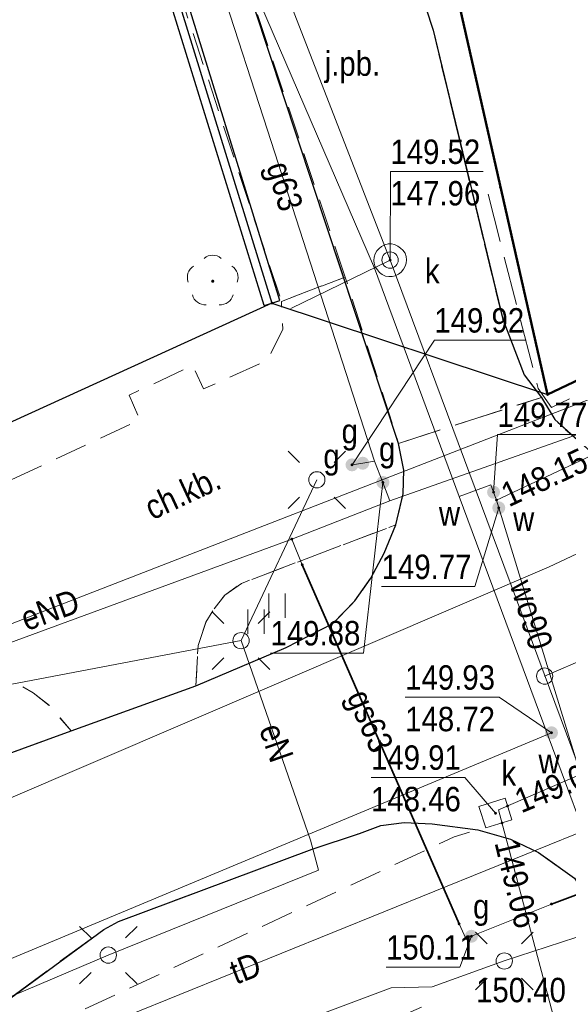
# Model space of a CAD drawing. Header units: metres. Extents: x 5552311 to 5555313, y 5709371 to 5712599.
# Tile 28 of 71: x 5554540 to 5554557, y 5710554 to 5710584. Entities that reach past the tile are written whole.
import ezdxf
from ezdxf.enums import TextEntityAlignment as Align

# ---------------------------------------------------------------- set-up
doc = ezdxf.new("R2010")
doc.units = ezdxf.units.M
doc.header["$MEASUREMENT"] = 0
doc.linetypes.add('1.0_0.5', pattern=[1.5, 1, -0.5])
doc.linetypes.add('1.5_0.5', pattern=[2, 1.5, -0.5])
doc.layers.get('0').update_dxf_attribs({"color": 2, "linetype": 'CONTINUOUS', "lineweight": 5})
for name, color, linetype in [('203-punkt graniczny', 7, 'CONTINUOUS'), ('218-kontur użytku gruntowego', 60, 'CONTINUOUS'), ('219-działka ewidencyjna', 7, 'CONTINUOUS'), ('312-budynek ewidencyjny', 7, 'CONTINUOUS'), ('chodnik', 7, 'CONTINUOUS'), ('chodnik-Atr17', 7, 'CONTINUOUS'), ('drzewo liściaste', 7, 'CONTINUOUS'), ('jezdnia', 7, 'CONTINUOUS'), ('jezdnia-Atr17', 7, 'CONTINUOUS'), ('krawężnik', 7, 'CONTINUOUS'), ('latarnia', 7, 'CONTINUOUS'), ('obudowa ochronna przewodu', 7, 'CONTINUOUS'), ('przewód elektroenergetyczny podziemny', 7, 'CONTINUOUS'), ('przewód elektroenergetyczny podziemny-Atr1', 7, 'CONTINUOUS'), ('przewód gazowy', 7, 'CONTINUOUS'), ('przewód gazowy-Atr1', 7, 'CONTINUOUS'), ('przewód kanalizacyjny', 7, 'CONTINUOUS'), ('przewód kanalizacyjny - ob. projektowany', 7, 'CONTINUOUS'), ('przewód telekomunikacyjny podziemny', 7, 'CONTINUOUS'), ('przewód telekomunikacyjny podziemny - ob. projektowany', 7, 'CONTINUOUS'), ('przewód telekomunikacyjny podziemny-Atr1', 7, 'CONTINUOUS'), ('przewód wodociągowy', 7, 'CONTINUOUS'), ('przewód wodociągowy-Atr1', 7, 'CONTINUOUS'), ('rzedna', 7, 'CONTINUOUS'), ('rzedna-Atr2', 7, 'CONTINUOUS'), ('rzedna-Atr3', 7, 'CONTINUOUS'), ('studnia kanalizacyjna', 7, 'CONTINUOUS'), ('studnia kanalizacyjna - ob. projektowany', 7, 'CONTINUOUS'), ('słup przewodów napowietrznych', 7, 'CONTINUOUS'), ('trawnik', 7, 'CONTINUOUS'), ('właz do komory lub kanału', 7, 'CONTINUOUS'), ('właz do komory lub kanału - okrągły', 7, 'CONTINUOUS'), ('właz do komory lub kanału - okrągły-Atr17', 7, 'CONTINUOUS'), ('właz do komory lub kanału-Atr17', 7, 'CONTINUOUS'), ('zasuwa lub zawór', 7, 'CONTINUOUS'), ('zasuwa lub zawór-Atr17', 7, 'CONTINUOUS'), ('ściana oporowa (linia)', 7, 'CONTINUOUS')]:
    doc.layers.add(name, color=color, linetype=linetype)
doc.styles.get("Standard").update_dxf_attribs({"font": 'Working1250', "width": 0.75})
doc.linetypes.add('otdn_500', pattern='A,5,0,[21,ksztalty.shx,S=0.5,R=0,X=0,Y=0]', length=5)

# ---------------------------------------------------------------- blocks, each defined once
blk = doc.blocks.new('203')
at = {"linetype": 'Continuous', "lineweight": 0}
h = blk.add_hatch(color=94, dxfattribs=at)
edge = h.paths.add_edge_path()
edge.add_arc((0, 0), 0.045, 0, 360)
blk = doc.blocks.new('US25')
at = {"linetype": 'Continuous', "lineweight": 0}
h = blk.add_hatch(color=0, dxfattribs=at)
edge = h.paths.add_edge_path()
edge.add_arc((0, 0), 0.2, 0, 360)
blk = doc.blocks.new('PW01')
at = {"linetype": 'Continuous', "lineweight": 13}
h = blk.add_hatch(color=0, dxfattribs=at)
edge = h.paths.add_edge_path()
edge.add_arc((0, 0), 0.045, 0, 360)
blk = doc.blocks.new('US22')
at = {"color": 0, "linetype": 'Continuous', "lineweight": 13}
blk.add_circle((0, 0), 0.25, dxfattribs=at)
blk = doc.blocks.new('US15')
at = {"color": 0, "linetype": 'Continuous', "lineweight": 13}
blk.add_circle((0, 0), 0.25, dxfattribs=at)
blk = doc.blocks.new('SM01')
at = {"color": 0, "linetype": 'Continuous', "lineweight": 13}
for p, q in [((-0.53, 0.531), (-0.883, 0.884)), ((0.531, 0.531), (0.884, 0.884)), ((-0.53, -0.53), (-0.883, -0.883)), ((0.531, -0.53), (0.884, -0.883))]:
    blk.add_line(p, q, dxfattribs=at)
blk.add_circle((0, 0), 0.25, dxfattribs=at)
blk = doc.blocks.new('TU04')
at = {"color": 0, "linetype": 'Continuous', "lineweight": 13}
for p, q in [((0, 0), (0, 0.75)), ((0.5, 0), (0.5, 0.75))]:
    blk.add_line(p, q, dxfattribs=at)
blk = doc.blocks.new('OP021')
at = {"linetype": 'Continuous', "lineweight": 13}
h = blk.add_hatch(color=0, dxfattribs=at)
edge = h.paths.add_edge_path()
edge.add_arc((0, 0), 0.05, 0, 360)
at = {"color": 0, "linetype": 'Continuous', "lineweight": 13}
for centre, start, end in [((0, 0.4), 49.272, 130.728), ((-0.38, 0.124), 121.308, 202.548), ((0.38, 0.124), 337.452, 58.692), ((-0.235, -0.324), 193.221, 274.871), ((0.235, -0.324), 265.129, 346.779)]:
    blk.add_arc(centre, 0.4, start, end, dxfattribs=at)

msp = doc.modelspace()

# ---------------------------------------------------------------- linework, layer by layer
at = {"layer": '218-kontur użytku gruntowego', "linetype": 'Continuous', "lineweight": 9, "flags": 128}
for points in [[(5554547.45, 5710575.08), (5554542.87, 5710589.9)], [(5554542.87, 5710589.9), (5554547.45, 5710575.08)], [(5554553.04, 5710584.99), (5554555.92, 5710572.27)], [(5554555.92, 5710572.27), (5554553.04, 5710584.99)], [(5554555.92, 5710572.27), (5554566.39, 5710577.24)], [(5554566.39, 5710577.24), (5554555.92, 5710572.27)], [(5554520.36, 5710562.73), (5554547.45, 5710575.08)], [(5554547.45, 5710575.08), (5554520.36, 5710562.73)]]:
    msp.add_lwpolyline(points, dxfattribs=at)
at = {"layer": '219-działka ewidencyjna', "color": 94, "linetype": 'Continuous', "lineweight": 30, "flags": 128}
for points in [[(5554542.87, 5710589.9), (5554547.45, 5710575.08)], [(5554553.04, 5710584.99), (5554555.92, 5710572.27)], [(5554566.39, 5710577.24), (5554555.92, 5710572.27)], [(5554547.45, 5710575.08), (5554520.36, 5710562.73)], [(5554547.45, 5710575.08), (5554555.92, 5710572.27)]]:
    msp.add_lwpolyline(points, dxfattribs=at)
at = {"layer": '312-budynek ewidencyjny', "color": 8, "linetype": 'Continuous', "lineweight": 50, "flags": 128}
for points in [[(5554555.92, 5710572.27), (5554553.04, 5710584.99)], [(5554566.39, 5710577.24), (5554555.92, 5710572.27)]]:
    msp.add_lwpolyline(points, dxfattribs=at)
at = {"layer": 'chodnik', "color": 8, "linetype": '1.0_0.5', "lineweight": 18, "flags": 128}
for points in [[(5554530.05, 5710619.41), (5554536.9, 5710612.33), (5554538.94, 5710609.72), (5554540.25, 5710607.98), (5554541.46, 5710605.96), (5554548.74, 5710591.8), (5554550.96, 5710587.28), (5554551.74, 5710585.5), (5554552.4, 5710583.46), (5554554.54, 5710574.58), (5554555.2, 5710572.88), (5554555.73, 5710572.18), (5554556.14, 5710571.5), (5554557.22, 5710570.54), (5554558, 5710570.33), (5554558.91, 5710570.55), (5554570.69, 5710576.2), (5554582.84, 5710581.95), (5554584.47, 5710583.62), (5554584.05, 5710586.01), (5554575.05, 5710600.93), (5554573.43, 5710600.07), (5554576.91, 5710594.2), (5554577.31, 5710593.54), (5554578.9, 5710590.94), (5554582.58, 5710584.92), (5554566.39, 5710577.24), (5554555.92, 5710572.27), (5554553.04, 5710584.99), (5554549.6, 5710591.99), (5554546.51, 5710597.98), (5554542.07, 5710607.06), (5554540.4, 5710609.06), (5554537.53, 5710612.99), (5554535.31, 5710615.35), (5554530.03, 5710620.64)], [(5554549.7, 5710575.88), (5554545.15, 5710589.47), (5554544.69, 5710590.51), (5554543.98, 5710591.93), (5554537.74, 5710602.28), (5554534.64, 5710607.43), (5554534, 5710608.42), (5554533, 5710609.54), (5554527.96, 5710614.63), (5554526.47, 5710613.03), (5554535.75, 5710601.74), (5554542.87, 5710589.9), (5554547.74, 5710575.13)], [(5554504.27, 5710557.08), (5554505.62, 5710554.6), (5554506.33, 5710553.74), (5554514.14, 5710555.67), (5554521.77, 5710557.63), (5554531.12, 5710560.98), (5554538.6, 5710563.66), (5554539.59, 5710563.41), (5554540.11, 5710563.11), (5554540.64, 5710562.69), (5554541.28, 5710561.94), (5554545.11, 5710563.32), (5554545.18, 5710564.56), (5554545.42, 5710565.28), (5554545.67, 5710565.68), (5554546, 5710566.11), (5554546.51, 5710566.47), (5554551.26, 5710568.27), (5554551.48, 5710569.22), (5554551.5, 5710569.95), (5554551.34, 5710570.77), (5554549.7, 5710575.88), (5554547.74, 5710575.13), (5554547.78, 5710574.28), (5554547.31, 5710573.32), (5554545.35, 5710572.44), (5554545.01, 5710573.16), (5554543.06, 5710572.25), (5554543.39, 5710571.49), (5554539, 5710569.45), (5554538.66, 5710570.19), (5554536.81, 5710569.32), (5554537.11, 5710568.56), (5554532.73, 5710566.51), (5554532.39, 5710567.23), (5554530.58, 5710566.38), (5554530.9, 5710565.65), (5554526.29, 5710563.49), (5554525.95, 5710564.21), (5554524.14, 5710563.36), (5554524.46, 5710562.63), (5554520.86, 5710560.94), (5554507.75, 5710558.07), (5554507.38, 5710558.04), (5554506.97, 5710558.33), (5554506.51, 5710558.72)], [(5554443.41, 5710483.75), (5554443.48, 5710483.32), (5554444.89, 5710481.41), (5554456.15, 5710489.37), (5554463.92, 5710495.09), (5554471.81, 5710500.87), (5554478.92, 5710505.94), (5554487.22, 5710511.83), (5554494.74, 5710517.27), (5554502.24, 5710522.68), (5554509.44, 5710527.98), (5554517.53, 5710533.78), (5554523.91, 5710538.26), (5554526.95, 5710540.3), (5554530.39, 5710542.48), (5554529.99, 5710543.17), (5554531.67, 5710544.37), (5554540.15, 5710548.3), (5554542.17, 5710544.15), (5554543.16, 5710544.62), (5554541.6, 5710547.89), (5554545.78, 5710549.93), (5554545.46, 5710550.59), (5554552.12, 5710553.48), (5554553.39, 5710550.56), (5554546.96, 5710547.54), (5554547.39, 5710546.68), (5554550.44, 5710548.15), (5554556.72, 5710551.2), (5554557.91, 5710550.65), (5554560.57, 5710542.33), (5554562.25, 5710537.06), (5554562.95, 5710534.86), (5554564.19, 5710535.17), (5554563.68, 5710537.46), (5554563.06, 5710540.12), (5554562.14, 5710542.87), (5554557.72, 5710555.64), (5554557.27, 5710556.62), (5554556.75, 5710557.41), (5554555.64, 5710558.2), (5554554.78, 5710558.61), (5554553.78, 5710558.9), (5554553.05, 5710558.68), (5554534.16, 5710549.88), (5554521.64, 5710540.81), (5554505.22, 5710528.95), (5554488.48, 5710516.77), (5554467.28, 5710501.44), (5554443.47, 5710484.11)]]:
    msp.add_lwpolyline(points, close=True, dxfattribs=at)
at = {"layer": 'jezdnia', "color": 8, "linetype": '1.5_0.5', "lineweight": 18, "flags": 128}
for points in [[(5554551.74, 5710585.5), (5554550.96, 5710587.28), (5554548.74, 5710591.8), (5554541.46, 5710605.96), (5554540.25, 5710607.98), (5554538.94, 5710609.72), (5554536.9, 5710612.33), (5554530.05, 5710619.41), (5554527.96, 5710614.63), (5554533, 5710609.54), (5554534, 5710608.42), (5554534.64, 5710607.43), (5554537.74, 5710602.28), (5554543.98, 5710591.93), (5554544.69, 5710590.51), (5554545.15, 5710589.47), (5554551.34, 5710570.77), (5554555.73, 5710572.18), (5554555.2, 5710572.88), (5554554.54, 5710574.58), (5554552.4, 5710583.46)], [(5554412.43, 5710514.29), (5554408.24, 5710510.92), (5554418.66, 5710508.44), (5554419.59, 5710509.15), (5554420.38, 5710509.5), (5554421.46, 5710509.6), (5554422.36, 5710509.47), (5554423.16, 5710509.24), (5554423.89, 5710508.85), (5554424.46, 5710508.45), (5554428.69, 5710502.64), (5554439.05, 5710488.34), (5554439.27, 5710487.75), (5554439.32, 5710487.1), (5554439.14, 5710486.55), (5554438.1, 5710485.76), (5554437.65, 5710485.71), (5554436.85, 5710485.85), (5554441.68, 5710479.01), (5554444.19, 5710480.86), (5554442.45, 5710483.36), (5554443.47, 5710484.11), (5554467.28, 5710501.44), (5554488.48, 5710516.77), (5554505.22, 5710528.95), (5554521.64, 5710540.81), (5554534.16, 5710549.88), (5554542.28, 5710555.84), (5554542.73, 5710556.08), (5554548.69, 5710558.31), (5554550.14, 5710558.79), (5554550.8, 5710559.03), (5554551.51, 5710559.12), (5554552.37, 5710559.08), (5554553.78, 5710558.9), (5554554.78, 5710558.61), (5554555.64, 5710558.2), (5554556.75, 5710557.41), (5554557.27, 5710556.62), (5554557.72, 5710555.64), (5554562.19, 5710557.43), (5554562.14, 5710560.52), (5554558, 5710570.33), (5554557.22, 5710570.54), (5554556.66, 5710571.02), (5554556.14, 5710571.5), (5554555.73, 5710572.18), (5554551.34, 5710570.77), (5554551.5, 5710569.95), (5554551.48, 5710569.22), (5554551.26, 5710568.27), (5554550.9, 5710567.4), (5554550.49, 5710566.63), (5554550, 5710565.93), (5554549.32, 5710565.24), (5554547.89, 5710564.5), (5554545.11, 5710563.32), (5554541.28, 5710561.94), (5554534.34, 5710559.41), (5554531.12, 5710560.98), (5554521.77, 5710557.63), (5554514.14, 5710555.67), (5554512.15, 5710552.94), (5554509.31, 5710551.99), (5554508.96, 5710551.99), (5554508.15, 5710552.25), (5554507.64, 5710552.54), (5554506.95, 5710553.08), (5554506.33, 5710553.74), (5554505.62, 5710554.6), (5554504.27, 5710557.08), (5554503.76, 5710559.81), (5554500.07, 5710560.85), (5554495.64, 5710558.86), (5554496.41, 5710557.66), (5554496.92, 5710556.29), (5554497.23, 5710555.1), (5554497.4, 5710553.9), (5554497.47, 5710552.1), (5554497.29, 5710550.89), (5554497.03, 5710549.78), (5554496.59, 5710548.91), (5554496.04, 5710547.96), (5554495.73, 5710547.56), (5554494.8, 5710547.25), (5554491.67, 5710548.63), (5554486.93, 5710547.1), (5554485.39, 5710546.56), (5554480.26, 5710544.86), (5554478.27, 5710541.32), (5554476.06, 5710540.6), (5554472.16, 5710539.33), (5554470.22, 5710538.71), (5554468.48, 5710538.32), (5554467.02, 5710538.21), (5554465.68, 5710538.2), (5554464.68, 5710538.33), (5554463.62, 5710538.55), (5554462.32, 5710538.98), (5554460.78, 5710539.89), (5554459.64, 5710540.79), (5554459.04, 5710541.45), (5554456.35, 5710545.55), (5554450.55, 5710542.97), (5554450.88, 5710541.78), (5554451.08, 5710540.23), (5554451.01, 5710538.73), (5554450.66, 5710537.42), (5554450.07, 5710535.93), (5554449.39, 5710534.73), (5554448.6, 5710533.68), (5554447.4, 5710532.83), (5554442.88, 5710530.78), (5554440.1, 5710529.43), (5554437.5, 5710528.21), (5554433.01, 5710525.89), (5554428.59, 5710523.58), (5554424.16, 5710521.11), (5554422.19, 5710520.04), (5554421.57, 5710519.67), (5554417.2, 5710517.18), (5554414.65, 5710515.66)]]:
    msp.add_lwpolyline(points, close=True, dxfattribs=at)
at = {"layer": 'krawężnik', "color": 8, "linetype": 'Continuous', "lineweight": 25, "flags": 128}
for points in [[(5554530.05, 5710619.41), (5554536.9, 5710612.33), (5554538.94, 5710609.72), (5554540.25, 5710607.98), (5554541.46, 5710605.96), (5554548.74, 5710591.8), (5554550.96, 5710587.28), (5554551.74, 5710585.5), (5554552.4, 5710583.46), (5554554.54, 5710574.58), (5554555.2, 5710572.88), (5554555.73, 5710572.18), (5554556.14, 5710571.5), (5554557.22, 5710570.54), (5554558, 5710570.33), (5554558.91, 5710570.55), (5554570.69, 5710576.2), (5554582.84, 5710581.95), (5554584.47, 5710583.62), (5554584.05, 5710586.01), (5554575.05, 5710600.93)], [(5554551.34, 5710570.77), (5554545.15, 5710589.47), (5554544.69, 5710590.51), (5554543.98, 5710591.93), (5554537.74, 5710602.28), (5554534.64, 5710607.43), (5554534, 5710608.42), (5554533, 5710609.54), (5554527.96, 5710614.63)], [(5554504.27, 5710557.08), (5554505.62, 5710554.6), (5554506.33, 5710553.74), (5554506.95, 5710553.08), (5554507.64, 5710552.54), (5554508.15, 5710552.25), (5554508.96, 5710551.99), (5554509.31, 5710551.99), (5554512.15, 5710552.94), (5554514.14, 5710555.67), (5554521.77, 5710557.63), (5554531.12, 5710560.98), (5554534.34, 5710559.41), (5554541.28, 5710561.94), (5554545.11, 5710563.32), (5554547.89, 5710564.5), (5554549.32, 5710565.24), (5554550, 5710565.93), (5554550.49, 5710566.63), (5554550.9, 5710567.4), (5554551.26, 5710568.27), (5554551.48, 5710569.22), (5554551.5, 5710569.95), (5554551.34, 5710570.77)], [(5554444.89, 5710481.41), (5554444.19, 5710480.86), (5554442.45, 5710483.36), (5554443.47, 5710484.11), (5554467.28, 5710501.44), (5554488.48, 5710516.77), (5554505.22, 5710528.95), (5554521.64, 5710540.81), (5554534.16, 5710549.88), (5554542.28, 5710555.84), (5554542.73, 5710556.08), (5554548.69, 5710558.31), (5554550.14, 5710558.79), (5554550.8, 5710559.03), (5554551.51, 5710559.12), (5554552.37, 5710559.08), (5554553.78, 5710558.9), (5554554.78, 5710558.61), (5554555.64, 5710558.2), (5554556.75, 5710557.41), (5554557.27, 5710556.62), (5554557.72, 5710555.64)]]:
    msp.add_lwpolyline(points, dxfattribs=at)
at = {"layer": 'obudowa ochronna przewodu', "color": 8, "linetype": 'Continuous', "lineweight": 35, "flags": 128}
for points in [[(5554553.2, 5710556.01), (5554548.38, 5710567.04)], [(5554560.02, 5710558.11), (5554556.04, 5710556.62)]]:
    msp.add_lwpolyline(points, dxfattribs=at)
at = {"layer": 'przewód elektroenergetyczny podziemny', "color": 1, "linetype": 'Continuous', "lineweight": 18, "flags": 128}
for points in [[(5554488.21, 5710551.73), (5554495.52, 5710554.25), (5554496.52, 5710555.91), (5554506.2, 5710558.1), (5554534.18, 5710563.19), (5554562.31, 5710574.1)], [(5554546.5, 5710564.71), (5554548.83, 5710569.65)], [(5554470.04, 5710542.38), (5554475.04, 5710543.95), (5554497.65, 5710552.17), (5554504.66, 5710553.71), (5554506.65, 5710553.29), (5554509.98, 5710554), (5554512.88, 5710555.48), (5554519.63, 5710557.54), (5554531.7, 5710561.9), (5554546.5, 5710564.71)], [(5554495.34, 5710524.27), (5554496.21, 5710524.88), (5554520.08, 5710541.59), (5554534.41, 5710551.65), (5554542.42, 5710555.05), (5554548.88, 5710557.66), (5554548.63, 5710558.58), (5554546.5, 5710564.71)], [(5554476.36, 5710510.1), (5554488.7, 5710518.56), (5554500.52, 5710526.04), (5554511.62, 5710533.18), (5554523.19, 5710540.66), (5554531.31, 5710546.63), (5554551.11, 5710554.05), (5554552.37, 5710554.08), (5554554.59, 5710554.87), (5554556.79, 5710555.59)]]:
    msp.add_lwpolyline(points, dxfattribs=at)
at = {"layer": 'przewód gazowy', "color": 40, "linetype": 'Continuous', "lineweight": 18, "flags": 128}
for points in [[(5554551.07, 5710569), (5554550.86, 5710569.57), (5554550.6, 5710570.22), (5554547.31, 5710580.39), (5554544.51, 5710589.04), (5554543.57, 5710590.91), (5554533.45, 5710607.71), (5554532.65, 5710608.63), (5554531.56, 5710609.35), (5554526.69, 5710614.14), (5554513.31, 5710627.45), (5554508.9, 5710631.73), (5554506.88, 5710632.86), (5554498.68, 5710638.29), (5554494.54, 5710642.3), (5554491.65, 5710640.51), (5554490.8, 5710641.88), (5554488.82, 5710645.34)], [(5554589.03, 5710586.19), (5554588.85, 5710586.17), (5554576.93, 5710580.51), (5554570.9, 5710577.65), (5554569.93, 5710577.18), (5554561.28, 5710572.98), (5554558.2, 5710571.48), (5554556.84, 5710571.04), (5554551.07, 5710569)], [(5554549.91, 5710570.11), (5554550.24, 5710570.16), (5554550.6, 5710570.22)], [(5554548.06, 5710567.83), (5554551.07, 5710569)], [(5554458.63, 5710544.72), (5554459.19, 5710544.18), (5554460.34, 5710544.13), (5554464.63, 5710543.71), (5554473.57, 5710545.84), (5554492.46, 5710552.44), (5554496.44, 5710554.43), (5554504.73, 5710557.18), (5554535.09, 5710563.07), (5554548.06, 5710567.83)], [(5554567.24, 5710511.33), (5554567.72, 5710514.27), (5554568.05, 5710514.33), (5554572, 5710515.11), (5554572.23, 5710515.15), (5554572.34, 5710516.68), (5554570.52, 5710526.46), (5554569.44, 5710533.44), (5554568.78, 5710538.42), (5554568.31, 5710539.31), (5554565.27, 5710543.82), (5554560.34, 5710558.17), (5554560.02, 5710558.11), (5554556.04, 5710556.62), (5554553.58, 5710555.63), (5554553.41, 5710555.56), (5554553.2, 5710556.01), (5554548.38, 5710567.04), (5554548.06, 5710567.83)]]:
    msp.add_lwpolyline(points, dxfattribs=at)
at = {"layer": 'przewód kanalizacyjny', "color": 34, "linetype": 'Continuous', "lineweight": 18, "flags": 128}
for points in [[(5554403.43, 5710635.81), (5554421.1, 5710605.89), (5554436.67, 5710613.08), (5554452.64, 5710620.71), (5554475.58, 5710633.69), (5554493.24, 5710644.62), (5554505.33, 5710636.12), (5554511.32, 5710631.05), (5554532.54, 5710615.46), (5554538.01, 5710606.53), (5554542.3, 5710598.85), (5554545.18, 5710592.28), (5554547.72, 5710585.05), (5554551.08, 5710576.4), (5554560.88, 5710550.1), (5554563.42, 5710544.78), (5554570, 5710519.72), (5554571.02, 5710502.86)], [(5554558.8, 5710544.67), (5554558.09, 5710545.69), (5554554.41, 5710559.51), (5554560.08, 5710561.96), (5554575.12, 5710569.16), (5554589.68, 5710575.61), (5554614.47, 5710584.71)], [(5554548.03, 5710574.91), (5554551.08, 5710576.4)]]:
    msp.add_lwpolyline(points, dxfattribs=at)
at = {"layer": 'przewód kanalizacyjny - ob. projektowany', "color": 34, "linetype": '1.5_0.5', "lineweight": 18, "flags": 128}
msp.add_lwpolyline([(5554555.83, 5710563.62), (5554594.91, 5710580.59), (5554602.59, 5710559.95)], dxfattribs=at)
at = {"layer": 'przewód telekomunikacyjny podziemny', "color": 30, "linetype": 'Continuous', "lineweight": 18, "flags": 128}
for points in [[(5554374.01, 5710454.75), (5554369.95, 5710464.56), (5554368.86, 5710465.36), (5554380.31, 5710483.95), (5554389.55, 5710494.24), (5554395.67, 5710499.5), (5554427.9, 5710522.38), (5554455.78, 5710532.81), (5554483.92, 5710541.5), (5554524.38, 5710553.96), (5554539.21, 5710559.79), (5554555.97, 5710566.98), (5554585.2, 5710580.72), (5554598.19, 5710584.52), (5554607.28, 5710586.33), (5554615.01, 5710584.66), (5554643.84, 5710573.06)], [(5554538.34, 5710551.3), (5554557.16, 5710558.92)]]:
    msp.add_lwpolyline(points, dxfattribs=at)
at = {"layer": 'przewód telekomunikacyjny podziemny - ob. projektowany', "color": 30, "linetype": '1.5_0.5', "lineweight": 18, "flags": 128}
msp.add_lwpolyline([(5554574.63, 5710580.79), (5554556.04, 5710571.87), (5554555.63, 5710572.45), (5554554.06, 5710578.54), (5554554.48, 5710578.63)], dxfattribs=at)
at = {"layer": 'przewód wodociągowy', "color": 5, "linetype": 'Continuous', "lineweight": 18, "flags": 128}
for points in [[(5554490.54, 5710648.69), (5554493.68, 5710645.44), (5554505.75, 5710636.59), (5554511.87, 5710631.7), (5554529.21, 5710617.9), (5554531.99, 5710615.11), (5554537.27, 5710606.13), (5554541.5, 5710598.47), (5554544.47, 5710591.82), (5554546.87, 5710584.79), (5554550.6, 5710576.15), (5554553.2, 5710569.14)], [(5554585.77, 5710583.79), (5554554.35, 5710569.03)], [(5554554.35, 5710569.03), (5554554.26, 5710569.27), (5554554.18, 5710569.5), (5554553.2, 5710569.14)], [(5554553.2, 5710569.14), (5554560.24, 5710550.2), (5554562.17, 5710545.57), (5554563.5, 5710542.15), (5554569.08, 5710519.49), (5554570.3, 5710502.31), (5554570.67, 5710501.99)], [(5554554.35, 5710569.03), (5554554.42, 5710568.79), (5554557.71, 5710558.07)], [(5554556.04, 5710561.88), (5554535.46, 5710553.29), (5554511.24, 5710536.47), (5554507.09, 5710533.72), (5554491.27, 5710522.32), (5554469.63, 5710506.69), (5554453.15, 5710494.76)]]:
    msp.add_lwpolyline(points, dxfattribs=at)
at = {"layer": 'rzedna-Atr2', "color": 8, "lineweight": 5, "flags": 128}
for points in [[(5554551.08, 5710576.4), (5554551.09, 5710579.12), (5554553.944, 5710579.12)], [(5554549.91, 5710570.11), (5554552.44, 5710573.94), (5554555.262, 5710573.94)], [(5554554.26, 5710569.27), (5554554.38, 5710571.04), (5554557.239, 5710571.04)], [(5554550.86, 5710569.57), (5554550.26, 5710564.33), (5554547.406, 5710564.33)], [(5554554.42, 5710568.79), (5554553.68, 5710566.37), (5554550.821, 5710566.37)], [(5554556.04, 5710561.88), (5554554.43, 5710562.97), (5554551.544, 5710562.97)], [(5554554.32, 5710559.41), (5554553.38, 5710560.51), (5554550.494, 5710560.51)], [(5554553.58, 5710555.63), (5554553.22, 5710554.68), (5554550.956, 5710554.68)]]:
    msp.add_lwpolyline(points, dxfattribs=at)
at = {"layer": 'studnia kanalizacyjna', "color": 34, "linetype": 'Continuous', "lineweight": 18, "flags": 128}
msp.add_lwpolyline([(5554551.4, 5710576.77), (5554551.47, 5710576.7), (5554551.54, 5710576.61), (5554551.57, 5710576.51), (5554551.58, 5710576.41), (5554551.57, 5710576.31), (5554551.54, 5710576.21), (5554551.49, 5710576.12), (5554551.42, 5710576.03), (5554551.34, 5710575.97), (5554551.24, 5710575.92), (5554551.14, 5710575.9), (5554551.04, 5710575.9), (5554550.94, 5710575.91), (5554550.84, 5710575.96), (5554550.76, 5710576.02), (5554550.69, 5710576.1), (5554550.62, 5710576.19), (5554550.59, 5710576.29), (5554550.58, 5710576.39), (5554550.59, 5710576.49), (5554550.62, 5710576.59), (5554550.67, 5710576.68), (5554550.74, 5710576.76), (5554550.82, 5710576.82), (5554550.92, 5710576.87), (5554551.02, 5710576.9), (5554551.12, 5710576.9), (5554551.22, 5710576.88), (5554551.32, 5710576.83)], close=True, dxfattribs=at)
at = {"layer": 'trawnik', "color": 8, "linetype": '1.0_0.5', "lineweight": 18, "flags": 128}
for points in [[(5554545.11, 5710563.32), (5554547.89, 5710564.5), (5554549.32, 5710565.24), (5554550, 5710565.93), (5554550.49, 5710566.63), (5554550.9, 5710567.4), (5554551.26, 5710568.27), (5554546.51, 5710566.47), (5554546, 5710566.11), (5554545.67, 5710565.68), (5554545.42, 5710565.28), (5554545.18, 5710564.56)], [(5554531.12, 5710560.98), (5554534.34, 5710559.41), (5554541.28, 5710561.94), (5554540.64, 5710562.69), (5554540.11, 5710563.11), (5554539.59, 5710563.41), (5554538.6, 5710563.66)]]:
    msp.add_lwpolyline(points, close=True, dxfattribs=at)
at = {"layer": 'właz do komory lub kanału', "color": 8, "linetype": 'Continuous', "lineweight": 18, "flags": 128}
msp.add_lwpolyline([(5554553.81, 5710559.62), (5554554.62, 5710559.87), (5554554.82, 5710559.21), (5554554.02, 5710558.96)], close=True, dxfattribs=at)
at = {"layer": 'ściana oporowa (linia)', "color": 8, "linetype": 'otdn_500'}
msp.add_line((5554547.689, 5710575.154), (5554543.1, 5710590.003), dxfattribs=at)
at = {"layer": 'ściana oporowa (linia)', "color": 8}
msp.add_line((5554547.211, 5710575.006), (5554542.64, 5710589.797), dxfattribs=at)
at = {"layer": 'ściana oporowa (linia)', "color": 8, "linetype": 'Continuous'}
for p, q in [((5554547.45, 5710575.08), (5554547.689, 5710575.154)), ((5554547.211, 5710575.006), (5554547.45, 5710575.08))]:
    msp.add_line(p, q, dxfattribs=at)

# ---------------------------------------------------------------- block references
at = {"layer": '203-punkt graniczny', "color": 8, "linetype": 'Continuous', "lineweight": 18}
for p in [(5554547.45, 5710575.08), (5554555.92, 5710572.27)]:
    msp.add_blockref('203', p, dxfattribs=at)
at = {"layer": 'drzewo liściaste', "color": 94, "linetype": 'Continuous', "lineweight": 18}
msp.add_blockref('OP021', (5554545.63, 5710575.75), dxfattribs=at)
at = {"layer": 'latarnia', "color": 8, "linetype": 'Continuous', "lineweight": 18}
for p in [(5554548.83, 5710569.65), (5554546.5, 5710564.71), (5554542.42, 5710555.05), (5554554.59, 5710554.87)]:
    msp.add_blockref('SM01', p, dxfattribs=at)
at = {"layer": 'rzedna', "color": 34, "linetype": 'Continuous', "lineweight": 18}
for p in [(5554551.08, 5710576.4), (5554554.69, 5710559.63), (5554554.32, 5710559.41), (5554554.52, 5710559.11)]:
    msp.add_blockref('PW01', p, dxfattribs=at)
at = {"layer": 'rzedna', "color": 40, "linetype": 'Continuous', "lineweight": 18}
for p in [(5554549.91, 5710570.11), (5554550.86, 5710569.57), (5554548.06, 5710567.83), (5554548.38, 5710567.04), (5554556.04, 5710556.62), (5554553.2, 5710556.01), (5554553.41, 5710555.56), (5554553.58, 5710555.63)]:
    msp.add_blockref('PW01', p, dxfattribs=at)
at = {"layer": 'rzedna', "color": 5, "linetype": 'Continuous', "lineweight": 18}
for p in [(5554554.26, 5710569.27), (5554554.42, 5710568.79)]:
    msp.add_blockref('PW01', p, dxfattribs=at)
at = {"layer": 'rzedna', "color": 8, "linetype": 'Continuous', "lineweight": 18}
for p in [(5554554.35, 5710569.03), (5554556.04, 5710561.88)]:
    msp.add_blockref('PW01', p, dxfattribs=at)
at = {"layer": 'studnia kanalizacyjna - ob. projektowany', "color": 34, "linetype": 'Continuous', "lineweight": 18}
msp.add_blockref('US15', (5554555.83, 5710563.62), dxfattribs=at)
at = {"layer": 'słup przewodów napowietrznych', "color": 8, "linetype": 'Continuous', "lineweight": 18}
msp.add_blockref('US15', (5554554.59, 5710554.87), dxfattribs=at)
at = {"layer": 'trawnik', "color": 8, "linetype": 'Continuous', "lineweight": 18}
for p in [(5554547.355, 5710565.406), (5554546.709, 5710564.919)]:
    msp.add_blockref('TU04', p, dxfattribs=at)
at = {"layer": 'właz do komory lub kanału - okrągły', "color": 8, "linetype": 'Continuous', "lineweight": 18}
msp.add_blockref('US22', (5554551.08, 5710576.4), dxfattribs=at)
at = {"layer": 'zasuwa lub zawór', "color": 40, "linetype": 'Continuous', "lineweight": 18}
for p in [(5554549.91, 5710570.11), (5554550.24, 5710570.16), (5554550.86, 5710569.57), (5554553.58, 5710555.63)]:
    msp.add_blockref('US25', p, dxfattribs=at)
at = {"layer": 'zasuwa lub zawór', "color": 5, "linetype": 'Continuous', "lineweight": 18}
for p in [(5554554.26, 5710569.27), (5554554.42, 5710568.79), (5554556.04, 5710561.88)]:
    msp.add_blockref('US25', p, dxfattribs=at)

# ---------------------------------------------------------------- texts
at = {"layer": 'chodnik-Atr17', "color": 8, "width": 0.9}
msp.add_text('ch.kb.', height=0.75, rotation=24.924, dxfattribs=at).set_placement((5554543.77, 5710568.4))
at = {"layer": 'jezdnia-Atr17', "color": 8, "width": 0.9}
msp.add_text('j.pb.', height=0.75, dxfattribs=at).set_placement((5554549.07, 5710582.06))
at = {"layer": 'przewód elektroenergetyczny podziemny-Atr1', "color": 1, "width": 0.9}
for s, rotation, p in [('eND', 19.9, (5554539.78, 5710565.35)), ('eN', 289.16, (5554547.4, 5710562.12))]:
    msp.add_text(s, height=0.75, rotation=rotation, dxfattribs=at).set_placement(p, align=Align.MIDDLE_LEFT)
at = {"layer": 'przewód gazowy-Atr1', "color": 40, "width": 0.9}
for s, rotation, p in [('g63', 286.638, (5554547.63, 5710579.39)), ('gs63', 293.605, (5554550.08, 5710563.14))]:
    msp.add_text(s, height=0.75, rotation=rotation, dxfattribs=at).set_placement(p, align=Align.MIDDLE_LEFT)
at = {"layer": 'przewód telekomunikacyjny podziemny-Atr1', "color": 30, "width": 0.9}
msp.add_text('tD', height=0.75, rotation=20.738, dxfattribs=at).set_placement((5554546.21, 5710554.49), align=Align.MIDDLE_LEFT)
at = {"layer": 'przewód wodociągowy-Atr1', "color": 5, "width": 0.9}
msp.add_text('wo90', height=0.75, rotation=287.06, dxfattribs=at).set_placement((5554555.11, 5710566.54), align=Align.MIDDLE_LEFT)
at = {"layer": 'rzedna-Atr2', "color": 34, "lineweight": 5, "width": 0.9}
for s, p in [('149.52', (5554551.09, 5710579.128)), ('149.91', (5554550.494, 5710560.518)), ('150.40', (5554553.723, 5710553.378))]:
    msp.add_text(s, height=0.75, dxfattribs=at).set_placement(p, align=Align.BOTTOM_LEFT)
at = {"layer": 'rzedna-Atr2', "color": 40, "lineweight": 5, "width": 0.9}
for s, p in [('149.92', (5554552.44, 5710573.948)), ('149.88', (5554547.406, 5710564.338)), ('150.11', (5554550.956, 5710554.688))]:
    msp.add_text(s, height=0.75, dxfattribs=at).set_placement(p, align=Align.BOTTOM_LEFT)
at = {"layer": 'rzedna-Atr2', "color": 5, "lineweight": 5, "width": 0.9}
for p in [(5554554.38, 5710571.048), (5554550.821, 5710566.378)]:
    msp.add_text('149.77', height=0.75, dxfattribs=at).set_placement(p, align=Align.BOTTOM_LEFT)
at = {"layer": 'rzedna-Atr2', "color": 8, "lineweight": 5, "width": 0.9}
msp.add_text('149.93', height=0.75, dxfattribs=at).set_placement((5554551.544, 5710562.978), align=Align.BOTTOM_LEFT)
at = {"layer": 'rzedna-Atr2', "color": 34, "lineweight": 5, "width": 0.9}
for s, rotation, p in [('149.04', 22.042, (5554554.97, 5710559.75)), ('149.06', 283.628, (5554554.65, 5710558.59))]:
    msp.add_text(s, height=0.75, rotation=rotation, dxfattribs=at).set_placement(p, align=Align.MIDDLE_LEFT)
at = {"layer": 'rzedna-Atr3', "color": 34, "lineweight": 5, "width": 0.9}
for s, p in [('147.96', (5554551.09, 5710577.853)), ('148.46', (5554550.494, 5710559.242))]:
    msp.add_text(s, height=0.75, dxfattribs=at).set_placement(p, align=Align.BOTTOM_LEFT)
at = {"layer": 'rzedna-Atr3', "color": 8, "lineweight": 5, "width": 0.9}
msp.add_text('148.15', height=0.75, rotation=25.162, dxfattribs=at).set_placement((5554554.57, 5710569.14), align=Align.MIDDLE_LEFT)
msp.add_text('148.72', height=0.75, dxfattribs=at).set_placement((5554551.544, 5710561.702), align=Align.BOTTOM_LEFT)
at = {"layer": 'właz do komory lub kanału - okrągły-Atr17', "color": 8, "width": 0.9}
msp.add_text('k', height=0.75, dxfattribs=at).set_placement((5554552.15, 5710575.69))
at = {"layer": 'właz do komory lub kanału-Atr17', "color": 8, "width": 0.9}
msp.add_text('k', height=0.75, dxfattribs=at).set_placement((5554554.5, 5710560.26))
at = {"layer": 'zasuwa lub zawór-Atr17', "color": 40, "width": 0.9}
for p in [(5554549.59, 5710570.77), (5554549.03, 5710570), (5554550.74, 5710570.22), (5554553.63, 5710556.17)]:
    msp.add_text('g', height=0.75, dxfattribs=at).set_placement(p)
at = {"layer": 'zasuwa lub zawór-Atr17', "color": 5, "width": 0.9}
for p in [(5554552.58, 5710568.24), (5554554.86, 5710568.08), (5554555.64, 5710560.63)]:
    msp.add_text('w', height=0.75, dxfattribs=at).set_placement(p)

doc.saveas('drawing.dxf')
